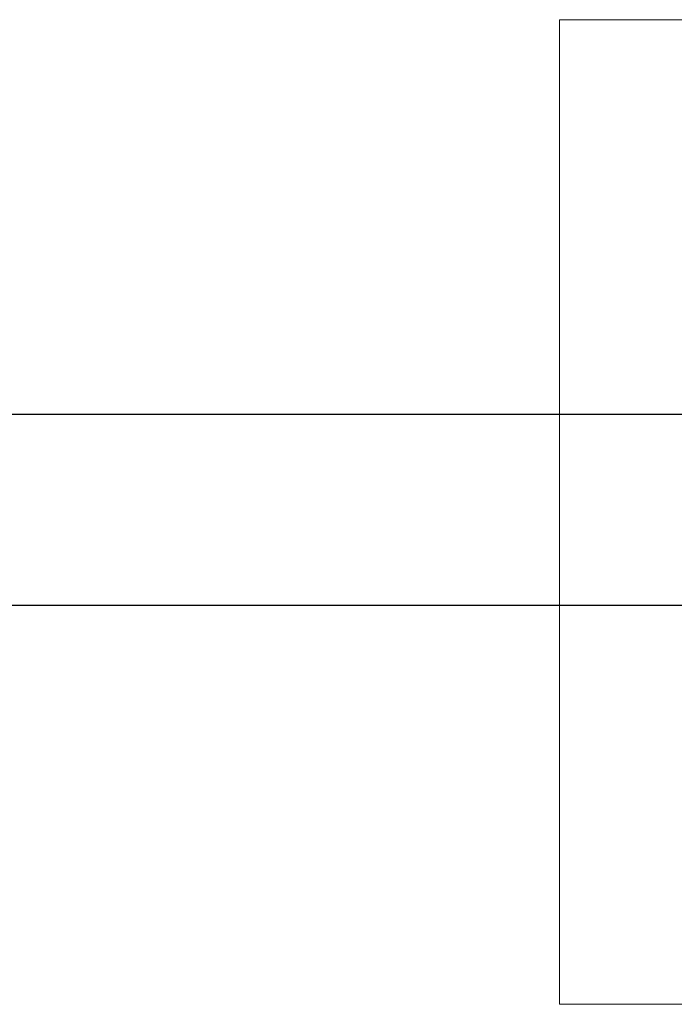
# Model space of a CAD drawing. Header units: centimetres. Extents: x -228435 to 46820, y -89367 to 152985.
# Tile 78 of 252: x -31926 to -30730, y 41600 to 43400. Entities that reach past the tile are written whole.
import ezdxf

# ---------------------------------------------------------------- set-up
doc = ezdxf.new("R2010")
doc.units = ezdxf.units.CM
doc.header["$LTSCALE"] = 50
doc.linetypes.add('Kondygnacja  -0_5$0$HIDDEN', pattern=[9.525, 6.35, -3.175])
doc.linetypes.add('Kondygnacja  -0_5$0$HIDDEN2', pattern=[4.7625, 3.175, -1.5875])
doc.layers.add('Kondygnacja  -0_5$0$ARCH_KONSTR_POWYŻEJ RZUTU', color=8, linetype='Kondygnacja  -0_5$0$HIDDEN')
doc.layers.add('Kondygnacja  -0_5$0$ARCH_KONSTR_POWYŻEJ RZUTU_IST', color=8, linetype='Kondygnacja  -0_5$0$HIDDEN2')
doc.layers.add('SU Lampy kwadratowe  -05$0$ARCH_SUFITY_PODWIESZANE', color=8, linetype='Continuous', lineweight=9)

# ---------------------------------------------------------------- blocks, each defined once
blk = doc.blocks.new('SU Lampy kwadratowe  -05$0$moduł sufitu')
at = {"layer": 'SU Lampy kwadratowe  -05$0$ARCH_SUFITY_PODWIESZANE'}
blk.add_lwpolyline([(360, -360), (540, -360), (540, -540), (360, -540)], close=True, dxfattribs=at)
blk = doc.blocks.new('SU Lampy kwadratowe  -05')
at = {"layer": 'SU Lampy kwadratowe  -05$0$ARCH_SUFITY_PODWIESZANE'}
blk.add_blockref('SU Lampy kwadratowe  -05$0$moduł sufitu', (8660, 9200), dxfattribs=at)
blk = doc.blocks.new('Kondygnacja  -0_5$0$konstrukcja istniejąca -0.5')
at = {"layer": 'Kondygnacja  -0_5$0$ARCH_KONSTR_POWYŻEJ RZUTU_IST', "ltscale": 10, "elevation": 0}
for points in [[(8738, 8767.89), (9782, 8767.89)], [(9782, 8732.89), (8738, 8732.89)]]:
    blk.add_lwpolyline(points, dxfattribs=at)

msp = doc.modelspace()

# ---------------------------------------------------------------- block references
at = {"layer": 'Kondygnacja  -0_5$0$ARCH_KONSTR_POWYŻEJ RZUTU', "xscale": 10, "yscale": 10, "zscale": 10}
msp.add_blockref('Kondygnacja  -0_5$0$konstrukcja istniejąca -0.5', (-121140, -45000), dxfattribs=at)
at = {"layer": 'SU Lampy kwadratowe  -05$0$ARCH_SUFITY_PODWIESZANE', "xscale": 10, "yscale": 10, "zscale": 10}
msp.add_blockref('SU Lampy kwadratowe  -05', (-121140, -45000), dxfattribs=at)

doc.saveas('drawing.dxf')
